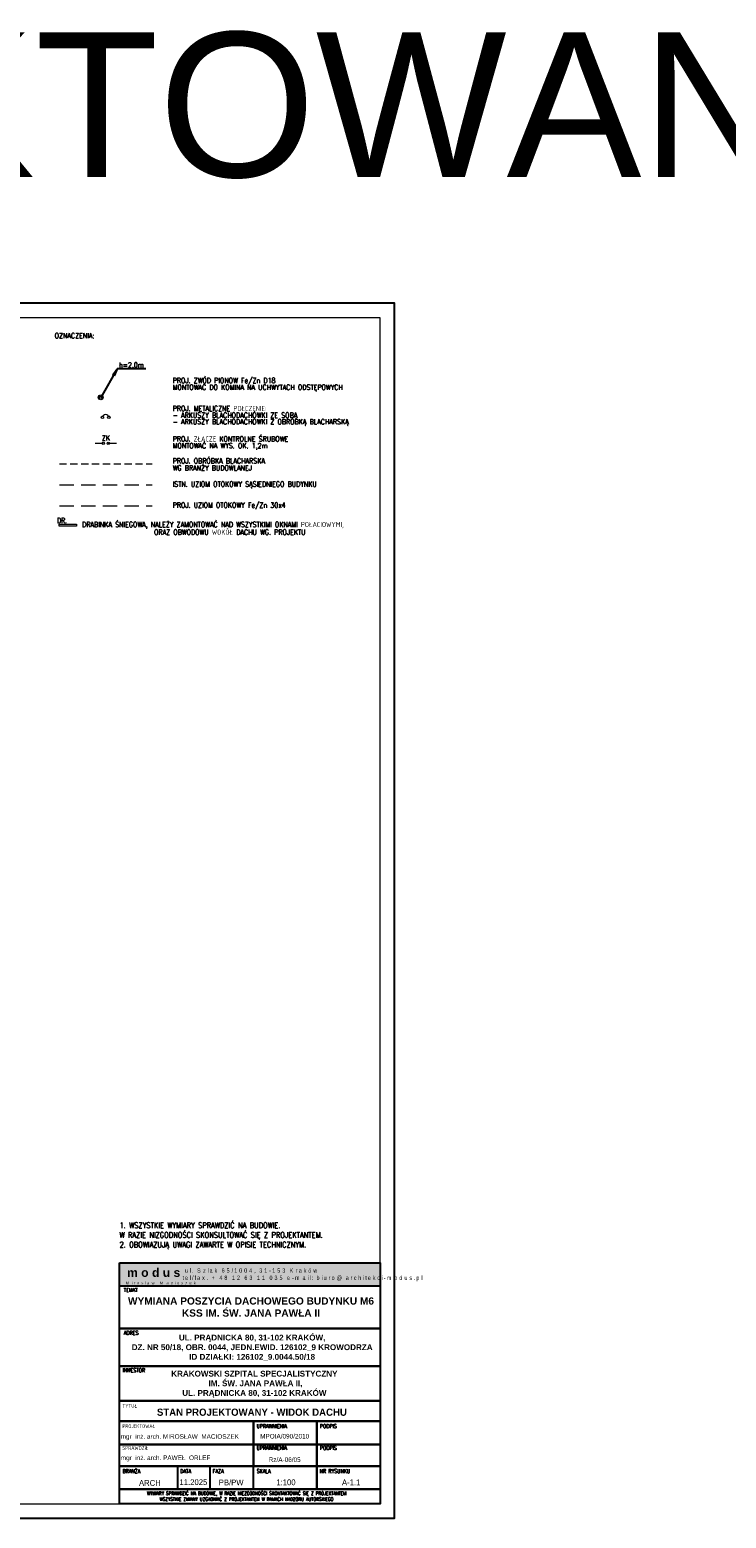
# Model space of a CAD drawing. Header units: millimetres. Extents: x 5973 to 39040, y 4443 to 37727.
# Tile 52 of 52: x 19393 to 21799, y 19708 to 24854. Entities that reach past the tile are written whole.
import ezdxf
from ezdxf.enums import TextEntityAlignment as Align

# ---------------------------------------------------------------- set-up
doc = ezdxf.new("R2010")
doc.units = ezdxf.units.MM
doc.linetypes.add('DASHED', pattern=[0.75, 0.5, -0.25])
doc.linetypes.add('HIDDEN', pattern=[0.375, 0.25, -0.125])
for name, color, linetype, lineweight in [('!MODUS_OPIS', 3, 'Continuous', 13), ('!MODUS_RAMKA', 1, 'Continuous', 15), ('_MODUS - Ramka', 1, 'Continuous', 15), ('E_0', 4, 'Continuous', 15), ('MODUS_Opis', 8, 'Continuous', 13), ('Widok', 1, 'Continuous', 15)]:
    doc.layers.add(name, color=color, linetype=linetype, lineweight=lineweight)
doc.layers.add('E_ODN', color=1, linetype='Continuous')
doc.layers.add('E_OSP', color=2, linetype='Continuous')
doc.styles.add('ARIAL', font='tahoma.ttf')
doc.styles.add('ARIAL TEEN', font='arial.ttf')
doc.styles.add('OPIS', font='romans.shx')
doc.styles.add('ROMANS', font='romans.shx', dxfattribs={"width": 0.8})
doc.styles.get("Standard").update_dxf_attribs({"font": 'arial.ttf'})
doc.styles.add('TXT', font='simplex.shx', dxfattribs={"width": 0.8})

# ---------------------------------------------------------------- blocks, each defined once
blk = doc.blocks.new('E_PUSZKA')
at = {"layer": 'E_0', "color": 3}
blk.add_circle((0, 0), 4.35, dxfattribs=at)
blk = doc.blocks.new('E_STRZ_GORA')
at = {"layer": 'E_ODN'}
for p, q in [((-20.6, -27.7), (0, 0)), ((0, 0), (-13.7, -31.7)), ((-13.7, -31.7), (-20.6, -27.7))]:
    blk.add_line(p, q, dxfattribs=at)
blk.add_solid([(-13.7, -31.7), (-20.6, -27.7), (0, 0), (-20.6, -27.7)], dxfattribs=at)

msp = doc.modelspace()

# ---------------------------------------------------------------- hatches: boundary and pattern name
at = {"layer": '!MODUS_RAMKA'}
for color, points in [(254, [(20602.90207, 20591.58327), (19702.90207, 20591.58327), (19702.90207, 20511.58327), (20602.90207, 20511.58327)]), (250, [(19911.67785, 20581.58327), (19722.90207, 20581.58327), (19722.90207, 20528.71906), (19911.67785, 20528.71906)])]:
    msp.add_hatch(color=color, dxfattribs=at).paths.add_polyline_path(points)

# ---------------------------------------------------------------- linework, layer by layer
msp.add_lwpolyline([(19702.90207, 20591.58327), (20602.90207, 20591.58327), (20602.90207, 20511.58327), (19702.90207, 20511.58327)], close=True, dxfattribs=at)
at = {"layer": '!MODUS_RAMKA', "lineweight": 25}
for points in [[(19702.90207, 20511.58327), (20602.90207, 20511.58327), (20602.89701, 20364.71017), (19702.89701, 20364.71017)], [(19702.89126, 20364.71017), (20602.89126, 20364.71017), (20602.89126, 20364.71017), (19702.89126, 20364.71017)], [(19702.90301, 20364.71017), (20602.90301, 20364.71017), (20602.89701, 20234.23414), (19702.89701, 20234.23414)], [(19702.89701, 20234.23414), (20602.89701, 20234.23414), (20602.89701, 20113.83406), (19702.89701, 20113.83406)], [(19702.89701, 20234.23414), (20602.89701, 20234.23414), (20602.89701, 20113.83406), (19702.89701, 20113.83406)], [(19702.89701, 20113.83406), (20602.89701, 20113.83406), (20602.89701, 20043.83406), (19702.89701, 20043.83406)], [(19702.89701, 20043.83406), (20165.39701, 20043.83406), (20165.39701, 19963.83406), (19702.89701, 19963.83406)], [(20384.14701, 19963.83406), (20165.39701, 19963.83406), (20165.39701, 20043.83406), (20384.14701, 20043.83406)], [(20602.89701, 19963.83406), (20384.14701, 19963.83406), (20384.14701, 20043.83406), (20602.89701, 20043.83406)], [(19702.89701, 19963.83406), (20165.39701, 19963.83406), (20165.39701, 19888.42738), (19702.89701, 19888.42738)], [(20384.14701, 19888.42738), (20165.39701, 19888.42738), (20165.39701, 19963.83406), (20384.14701, 19963.83406)], [(20602.89701, 19888.42738), (20384.14701, 19888.42738), (20384.14701, 19963.83406), (20602.89701, 19963.83406)], [(19702.89701, 19888.42738), (20602.89701, 19888.42738), (20602.89701, 19808.42738), (19702.89701, 19808.42738)], [(19902.89701, 19808.42738), (19702.89701, 19808.42738), (19702.89701, 19888.42738), (19902.89701, 19888.42738)], [(20384.14701, 19808.42738), (20165.39701, 19808.42738), (20165.39701, 19888.42738), (20384.14701, 19888.42738)], [(20602.89701, 19808.42738), (20384.14701, 19808.42738), (20384.14701, 19888.42738), (20602.89701, 19888.42738)], [(20602.89701, 19758.42738), (19702.89701, 19758.42738), (19702.89701, 19808.42738), (20602.89701, 19808.42738)]]:
    msp.add_lwpolyline(points, close=True, dxfattribs=at)
msp.add_lwpolyline([(20015.06022, 19888.42738), (20015.06022, 19808.42738)], dxfattribs=at)
at = {"layer": '_MODUS - Ramka'}
msp.add_lwpolyline([(14912.89701, 23858.42738), (14912.89701, 19758.42738), (20602.89701, 19758.42738), (20602.89701, 23858.42738)], close=True, dxfattribs=at)
at = {"layer": 'Defpoints'}
msp.add_lwpolyline([(14712.89701, 23908.42738), (14712.89701, 19708.42738), (20652.89701, 19708.42738), (20652.89701, 23908.42738), (14712.89701, 23908.42738)], dxfattribs=at)
for points in [[(19702.90207, 20591.58327), (20602.90207, 20591.58327), (20602.89701, 19758.42738), (19702.89701, 19758.42738)], [(19702.90207, 20591.58327), (20602.89701, 20591.58327), (20602.89449, 19758.42738), (19702.89954, 19758.42738)]]:
    msp.add_lwpolyline(points, close=True, dxfattribs=at)
at = {"layer": 'E_0'}
for p, q in [((19618.46236, 23424.46498), (19646.83256, 23424.46498)), ((19664.10329, 23424.46498), (19692.47349, 23424.46498))]:
    msp.add_line(p, q, dxfattribs=at)
at = {"layer": 'E_0', "color": 2, "linetype": 'HIDDEN', "ltscale": 100}
msp.add_line((19495.16711, 23353.91744), (19816.07548, 23353.91744), dxfattribs=at)
at = {"layer": 'E_0', "color": 1, "linetype": 'DASHED', "ltscale": 100}
msp.add_line((19495.16711, 23281.27313), (19816.07548, 23281.27313), dxfattribs=at)
at = {"layer": 'E_0', "color": 3, "linetype": 'DASHED', "ltscale": 100}
msp.add_line((19495.16711, 23208.62881), (19816.07548, 23208.62881), dxfattribs=at)
at = {"layer": 'E_0', "color": 1}
msp.add_circle((19637.91632, 23583.43215), 8.53866, dxfattribs=at)
at = {"layer": 'E_0'}
msp.add_arc((19654.96233, 23512.28712), 11.32885, 11.80918721, 168.19081279, dxfattribs=at)
at = {"layer": 'E_ODN'}
for p, q in [((19694.73798, 23681.85016), (19637.91632, 23583.43215)), ((19793.85363, 23681.85016), (19694.73798, 23681.85016))]:
    msp.add_line(p, q, dxfattribs=at)
at = {"layer": 'Widok'}
msp.add_lwpolyline([(19554.61526, 23137.94057), (19494.61526, 23137.94057), (19494.61526, 23145.44057), (19554.6294, 23145.44057), (19554.6294, 23137.94057), (19554.61526, 23137.94057)], dxfattribs=at)

# ---------------------------------------------------------------- block references
at = {"layer": 'E_0'}
for p, rotation in [((19637.91632, 23583.43215), 180), ((19646.83256, 23424.46498), 270), ((19664.10329, 23424.46498), 270)]:
    msp.add_blockref('E_PUSZKA', p, dxfattribs=dict(at, rotation=rotation))
for p in [(19643.87325, 23514.6056), (19666.0514, 23514.6056)]:
    msp.add_blockref('E_PUSZKA', p, dxfattribs=at)
at = {"layer": 'E_ODN', "xscale": 0.75, "yscale": 0.75, "zscale": 0.75}
msp.add_blockref('E_STRZ_GORA', (19694.73798, 23681.85016), dxfattribs=at)

# ---------------------------------------------------------------- texts
at = {"layer": '!MODUS_OPIS', "ltscale": 0.7, "style": 'TXT', "width": 0.8}
for s, p in [('OZNACZENIA:', (19478.86003, 23796.71139)), ('PROJ. ZWÓD PIONOW Fe/Zn D18', (19886.40245, 23641.58057)), ('MONTOWAĆ DO KOMINA NA UCHWYTACH ODSTĘPOWYCH', (19886.40245, 23618.17597)), ('- ARKUSZY BLACHODACHÓWKI ZE SOBĄ', (19886.40245, 23521.5738)), ('PROJ. METALICZNE POŁCZENIE: ', (19886.40245, 23544.97839)), ('- ARKUSZY BLACHODACHÓWKI Z OBRÓBKĄ BLACHARSKĄ', (19886.40245, 23499.19593)), ('PROJ. ZŁĄCZE KONTROLNE ŚRUBOWE', (19886.40245, 23439.55161)), ('MONTOWAĆ NA WYS. OK. 1,2m', (19886.40245, 23416.14701)), ('PROJ. OBRÓBKA BLACHARSKA', (19886.40245, 23363.59792)), ('WG BRANŻY BUDOWLANEJ', (19886.40245, 23339.25936)), ('ISTN. UZIOM OTOKOWY SĄSIEDNIEGO BUDYNKU', (19886.40245, 23283.4648)), ('PROJ. UZIOM OTOKOWY Fe/Zn 30x4', (19886.40245, 23210.82048)), ('DRABINKA ŚNIEGOWA, NALEŻY ZAMONTOWAĆ NAD WSZYSTKIMI OKNAMI POŁACIOWYMI,', (19573.70952, 23143.87947)), ('ORAZ OBWODOWU WOKÓŁ DACHU WG. PROJEKTU', (19822.17526, 23117.34429))]:
    msp.add_text(s, height=18, dxfattribs=at).set_placement(p, align=Align.MIDDLE_LEFT)
at = {"layer": '!MODUS_OPIS', "ltscale": 0.7, "insert": (19521.4918, 23166.69874), "char_height": 18, "attachment_point": 3, "style": 'TXT'}
msp.add_mtext_dynamic_manual_height_columns('{\\W0.7;DR.}', width=202.8482185, gutter_width=12.5, heights=[0], dxfattribs=at)
at = {"layer": '!MODUS_RAMKA', "transparency": 33554687, "style": 'TXT', "width": 0.8}
for s, height, p in [('TEMAT', 13.498945, (19717.28068, 20490.7809)), ('ADRES', 13.498945, (19717.38909, 20342.72208)), ('INWESTOR', 13.498945, (19713.06828, 20213.14586)), ('TYTUŁ', 13.498945, (19712.90144, 20090.04257)), ('PROJEKTOWAŁ', 13.4989454, (19712.90144, 20020.04257)), ('UPRAWNIENIA', 13.4989454, (20176.44427, 20020.06149)), ('PODPIS', 13.498945, (20395.19427, 20020.06149)), ('SPRAWDZIŁ', 13.498945, (19712.90144, 19944.6359)), ('UPRAWNIENIA', 13.4989454, (20176.44427, 19944.65482)), ('PODPIS', 13.498945, (20395.19427, 19944.65482)), ('BRANŻA', 13.498945, (19712.90346, 19864.65482)), ('DATA', 13.498945, (19912.54188, 19864.65482)), ('FAZA', 13.498945, (20024.70509, 19864.65482)), ('SKALA', 13.498945, (20176.44427, 19864.65482)), ('NR RYSUNKU', 13.498945, (20393.92545, 19864.65482))]:
    msp.add_text(s, height=height, dxfattribs=at).set_placement(p)
at = {"layer": '!MODUS_RAMKA', "transparency": 33554687, "style": 'ROMANS', "width": 0.75}
for s, p in [('WYMIARY SPRAWDZIĆ NA BUDOWIE, W RAZIE NIEZGODNOŚCI SKONTAKTOWAĆ SIĘ Z PROJEKTANTEM', (20141.63099, 19794.42746)), ('WSZYSTKIE ZMIANY UZGADNIAĆ Z PROJEKTANTEM W RAMACH NADZORU AUTORSKIEGO', (20141.63099, 19774.2974))]:
    msp.add_text(s, height=12, dxfattribs=at).set_placement(p, align=Align.MIDDLE_CENTER)
at = {"layer": '!MODUS_RAMKA', "color": 254, "insert": (19728.79937, 20572.7841), "char_height": 30, "width": 188.7757814, "attachment_point": 1, "style": 'ARIAL'}
msp.add_mtext('{\\fArial|b1|i0|c238|p34;m o d u s}', dxfattribs=at)
at = {"layer": '!MODUS_RAMKA', "color": 250, "attachment_point": 4, "style": 'ARIAL'}
for s, insert, char_height, width in [('{\\fArial|b0|i0|c238|p34;\\W0.7;\\T1.7; \\fArial|b0|i0|c0|p34;ul. \\fArial|b0|i0|c238|p34;Szlak 65/1004,\\fArial|b0|i0|c0|p34; 31-\\fArial|b0|i0|c238|p34;153\\fArial|b0|i0|c0|p34; Kraków \\Ptel/fax. + 48 12 6\\fArial|b0|i0|c238|p34;3\\fArial|b0|i0|c0|p34; \\fArial|b0|i0|c238|p34;1\\fArial|b0|i0|c0|p34;1 \\fArial|b0|i0|c238|p34;03\\fArial|b0|i0|c0|p34;5 e-mail: \\fArial|b0|i0|c238|p34;biuro@architekci-modus.pl}', (19920.66341, 20549.95393), 15, 997.539432), ('{\\fArial|b0|i0|c0|p34;\\W0.8;\\T2;Miros\\fArial|b0|i0|c238|p34;law Macioszek}', (19723.89026, 20521.53493), 10, 386.2707112)]:
    msp.add_mtext(s, dxfattribs=dict(at, insert=insert, char_height=char_height, width=width))
at = {"layer": '!MODUS_RAMKA', "linetype": 'ByBlock', "lineweight": 25, "attachment_point": 5, "style": 'ARIAL TEEN'}
for s, insert, char_height, width in [('{\\fArial|b1|i0|c238|p34;WYMIANA POSZYCIA DACHOWEGO BUDYNKU M6 \\PKSS IM. ŚW. JANA PAWŁA II }', (20157.00232, 20438.46056), 25, 873.9377234), ('{\\fArial|b1|i0|c238|p34;UL. PRĄDNICKA 80, 31-102 KRAKÓW, \\PDZ. NR 50/18, OBR. 0044, JEDN.EWID. 126102_9 KROWODRZA\\PID DZIAŁKI: 126102_9.0044.50/18}', (20161.02943, 20297.83769), 20, 893.9756175), ('{\\fArial|b1|i0|c238|p34;KRAKOWSKI SZPITAL SPECJALISTYCZNY\\P IM. ŚW. JANA PAWŁA II, \\PUL. PRĄDNICKA 80, 31-102 KRAKÓW}', (20168.6343, 20171.93711), 20, 797.2516849)]:
    msp.add_mtext(s, dxfattribs=dict(at, insert=insert, char_height=char_height, width=width))
at = {"layer": '!MODUS_RAMKA', "linetype": 'ByBlock', "transparency": 33554687, "attachment_point": 5, "style": 'ARIAL TEEN'}
for s, insert, char_height, width in [('{\\W0.95;\\fArial|b1|i0|c238|p34;STAN PROJEKTOWANY - WIDOK DACHU}', (20160.06305, 20074.80615), 25, 897.5888561), ('{\\W0.95;mgr  in\\fArial|b0|i0|c238|p34;ż\\fArial|b0|i0|c0|p34;. arch. MIROS\\fArial|b0|i0|c238|p34;Ł\\fArial|b0|i0|c0|p34;AW  MACIOSZEK}', (19911.13442, 19988.61185), 16, 1403.5608433), ('{\\W0.95;MPOIA/090/2010}', (20273.39356, 19991.86508), 16, 1403.5608433), ('{\\W0.95;mgr  in\\fArial|b0|i0|c238|p34;ż\\fArial|b0|i0|c0|p34;. arch. PAWE\\fArial|b0|i0|c238|p34;Ł\\fArial|b0|i0|c0|p34;  ORLEF}', (19861.94209, 19914.98635), 16, 1403.5608433), ('{\\W0.95;Rz/A-06/05}', (20273.39356, 19910.81793), 16, 1403.5608433), ('{\\W0.95;ARCH}', (19807.78961, 19830.26599), 20, 1403.5608433), ('{\\W0.95;11.2025}', (19958.15125, 19833.00492), 20, 1403.5608433), ('{\\W0.95;PB/PW}', (20088.60194, 19831.94633), 20, 1403.5608433), ('{\\W0.95;1:100}', (20277.76621, 19832.49107), 20, 1403.5608433), ('{\\W0.95;A-1.1}', (20503.0749, 19832.49107), 20, 1403.5608433)]:
    msp.add_mtext(s, dxfattribs=dict(at, insert=insert, char_height=char_height, width=width))
at = {"insert": (14559.84834, 24845.27827), "char_height": 500, "width": 12975.5589781, "attachment_point": 1}
msp.add_mtext('STAN PROJEKTOWANY', dxfattribs=at)
at = {"layer": 'E_OSP', "style": 'ROMANS', "width": 0.8}
msp.add_text('h=2,0m', height=18, dxfattribs=at).set_placement((19743.72039, 23695.26327), align=Align.MIDDLE_CENTER)
msp.add_text('ZK', height=18, dxfattribs=at).set_placement((19641.93673, 23442.7528), align=Align.MIDDLE_LEFT)
at = {"layer": 'MODUS_Opis', "insert": (19702.90207, 20639.51371), "char_height": 20, "width": 878.2340698, "attachment_point": 7, "style": 'OPIS'}
msp.add_mtext('{\\W0.8;1. WSZYSTKIE WYMIARY SPRAWDZIĆ NA BUDOWIE. \\PW RAZIE NIZGODNOŚCI SKONSULTOWAĆ SIĘ Z PROJEKTANTEM.\\P2. OBOWIAZUJĄ UWAGI ZAWARTE W OPISIE TECHNICZNYM.}', dxfattribs=at)

doc.saveas('drawing.dxf')
